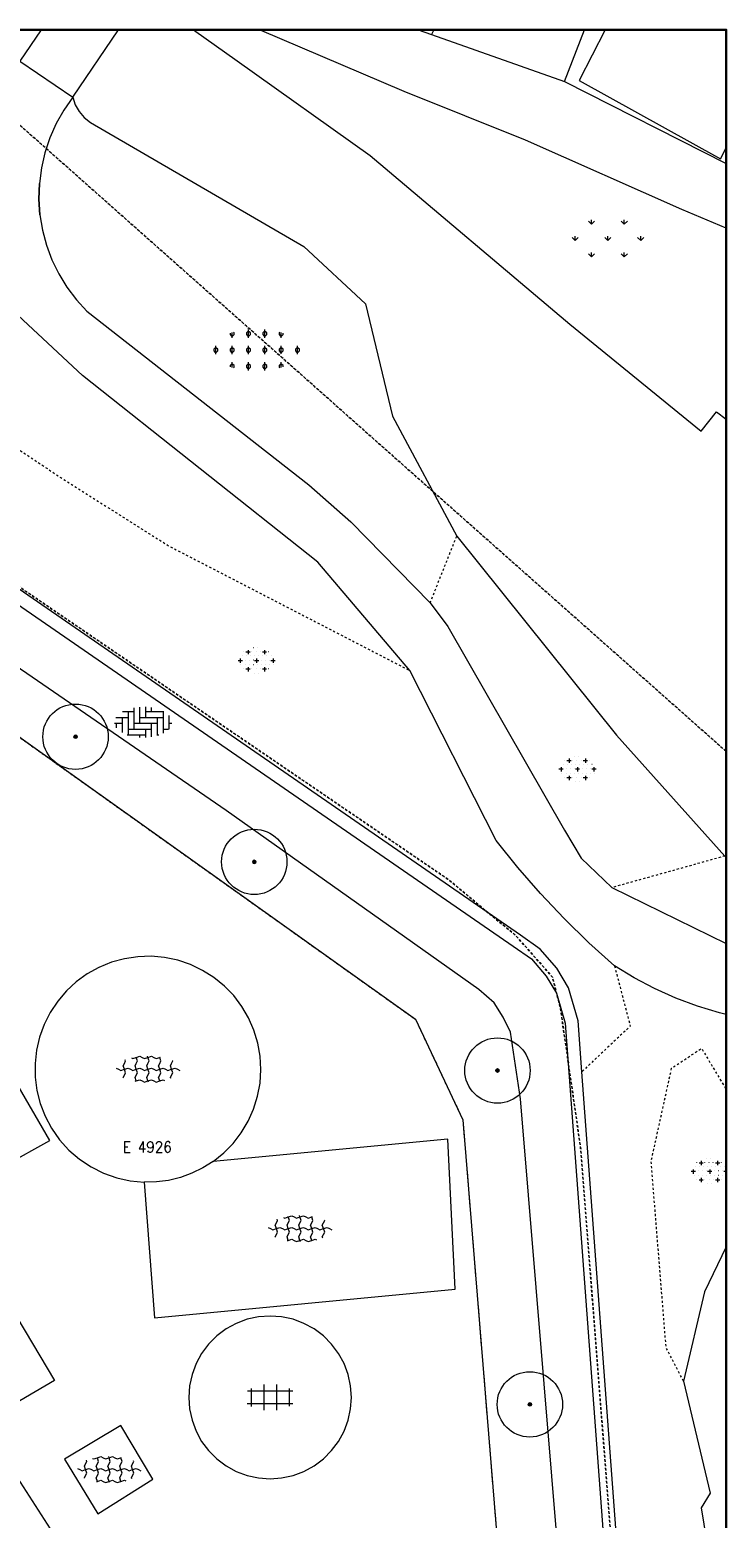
# Model space of a CAD drawing. Header units: metres. Extents: x 148648 to 148948, y 523974 to 524405.
# Tile 24 of 24: x 148916 to 148948, y 524336 to 524405. Entities that reach past the tile are written whole.
import ezdxf

# ---------------------------------------------------------------- set-up
doc = ezdxf.new("R2010")
doc.units = ezdxf.units.M
doc.header["$LTSCALE"] = 0.001
doc.header["$MEASUREMENT"] = 0
doc.linetypes.add('DGN Style 2', pattern=[9.752608, 5.851565, -3.901043])
for name, color, linetype, lineweight in [('B-WE-GR-BEPLANTING_CULTUUR_BOSPLANTSOEN-GV', 96, 'Continuous', 0), ('B-WE-GR-BEPLANTING_CULTUUR_BOSPLANTSOEN-SV', 96, 'Continuous', 0), ('B-WE-GR-BOOM-S-1000', 102, 'Continuous', 0), ('B-WE-GR-GRAS-GV', 3, 'Continuous', 0), ('B-WE-GR-GRAS-SV', 3, 'Continuous', 0), ('B-WE-GW-WATERGANG_SLOOT-GV', 154, 'Continuous', 0), ('B-WE-IE-TERREINAFSCHEIDING_KUNSTMATIG_MUUR-GV', 20, 'Continuous', 0), ('B-WE-OG-TOPOGRAFIE_BEBOUWING_GEBOUW-GV', 1, 'Continuous', 13), ('B-WE-VH-ONVERHARD-GV', 55, 'DGN Style 2', 0), ('B-WE-VH-ONVERHARD-SV', 55, 'Continuous', 0), ('B-WE-VH-VERHARDING_BETONSTRAATSTEEN-GV', 7, 'Continuous', 0), ('B-WE-VH-VERHARDING_GESLOTEN-GV', 252, 'Continuous', 0), ('B-WE-VH-VERHARDING_GESLOTEN-SV', 252, 'Continuous', 0), ('B-WE-VH-VERHARDING_STRAATBAKSTEEN-GV', 252, 'Continuous', 0), ('B-WE-VH-VERHARDING_STRAATBAKSTEEN-SV', 252, 'Continuous', 0), ('B-WE-VH-VERHARDING_TEGEL-GV', 7, 'Continuous', 0), ('B-WE-VH-VERHARDING_TEGEL-SV', 252, 'Continuous', 0), ('B-WE-WH-KUNSTWERK_BRUG-GV', 20, 'Continuous', 0), ('BRK_NUMMER_274', 7, 'Continuous', 0), ('kader_binnenrand', 7, 'Continuous', 30), ('plangrens de Moestuin', 6, 'Continuous', 30)]:
    doc.layers.add(name, color=color, linetype=linetype, lineweight=lineweight)
doc.styles.add('Style-STANDARD', font='STANDARD.shx')

# ---------------------------------------------------------------- blocks, each defined once
blk = doc.blocks.new('*U3')
at = {"layer": 'B-WE-GR-BOOM-S-1000', "ltscale": 0.1}
h = blk.add_hatch(color=102, dxfattribs=at)
edge = h.paths.add_edge_path()
edge.add_arc((0, 0), 0.15, 0, 360)
at = {"layer": 'B-WE-GR-BOOM-S-1000', "ltscale": 0.1, "flags": 128}
blk.add_lwpolyline([(0.15, 0, 1), (-0.15, 0, 1)], format="xyb", close=True, dxfattribs=at)
blk = doc.blocks.new('IMGeo-Boom')
at = {"layer": 'B-WE-GR-BOOM-S-1000'}
blk.add_circle((0, 0), 0.3, dxfattribs=at)
at = {"layer": 'B-WE-GR-BOOM-S-1000', "ltscale": 0.1}
blk.add_circle((0, 0), 0.015, dxfattribs=at)
at = {"layer": 'B-WE-GR-BOOM-S-1000', "ltscale": 0.1, "xscale": 0.1, "yscale": 0.1, "zscale": 0.1}
blk.add_blockref('*U3', (0, 0), dxfattribs=at)
blk = doc.blocks.new('IMGeo-Gras')
at = {"layer": 'B-WE-GR-GRAS-SV', "ltscale": 0.1}
for p, q in [((-0.0753, 0.0653), (-0.0892, 0.0792)), ((-0.0753, 0.0653), (-0.0753, 0.0853)), ((-0.0753, 0.0653), (-0.0612, 0.0794)), ((0.0753, 0.0653), (0.0612, 0.0794)), ((0.0753, 0.0653), (0.0753, 0.0853)), ((0.0753, 0.0653), (0.0894, 0.0794)), ((-0.1506, -0.01), (-0.1647, 0.0041)), ((-0.1506, -0.01), (-0.1506, 0.01)), ((-0.1506, -0.01), (-0.1365, 0.0041)), ((0, -0.01), (-0.0141, 0.0041)), ((0, -0.01), (0, 0.01)), ((0, -0.01), (0.0141, 0.0041)), ((0.1506, -0.01), (0.1365, 0.0041)), ((0.1506, -0.01), (0.1506, 0.01)), ((0.1506, -0.01), (0.1647, 0.0041)), ((-0.0753, -0.0853), (-0.0753, -0.0653)), ((0.0753, -0.0853), (0.0753, -0.0653)), ((-0.0753, -0.0853), (-0.0894, -0.0712)), ((-0.0753, -0.0853), (-0.0612, -0.0712)), ((0.0753, -0.0853), (0.0612, -0.0712)), ((0.0753, -0.0853), (0.0894, -0.0712))]:
    blk.add_line(p, q, dxfattribs=at)
blk = doc.blocks.new('IMGeo-Bosplantsoen')
at = {"layer": 'B-WE-GR-BEPLANTING_CULTUUR_BOSPLANTSOEN-SV', "ltscale": 0.1}
for p, q in [((-0.1219, 0.077), (-0.1219, 0.0711)), ((-0.1219, 0.0711), (-0.1163, 0.0656)), ((-0.1125, 0.0563), (-0.1125, 0.0799)), ((-0.1087, 0.0656), (-0.1031, 0.0711)), ((-0.1031, 0.0788), (-0.1062, 0.0818)), ((-0.1031, 0.0711), (-0.1031, 0.0788)), ((-0.0413, 0.0843), (-0.0469, 0.0788)), ((-0.0469, 0.0788), (-0.0469, 0.0711)), ((-0.0469, 0.0711), (-0.0413, 0.0656)), ((-0.0337, 0.0843), (-0.0413, 0.0843)), ((-0.0375, 0.0563), (-0.0375, 0.0937)), ((-0.0281, 0.0788), (-0.0337, 0.0843)), ((-0.0337, 0.0656), (-0.0281, 0.0711)), ((-0.0281, 0.0711), (-0.0281, 0.0788)), ((0.0337, 0.0843), (0.0281, 0.0788)), ((0.0281, 0.0788), (0.0281, 0.0711)), ((0.0281, 0.0711), (0.0337, 0.0656)), ((0.0413, 0.0843), (0.0337, 0.0843)), ((0.0375, 0.0563), (0.0375, 0.0937)), ((0.0469, 0.0788), (0.0413, 0.0843)), ((0.0413, 0.0656), (0.0469, 0.0711)), ((0.0469, 0.0711), (0.0469, 0.0788)), ((0.1062, 0.0818), (0.1031, 0.0788)), ((0.1031, 0.0788), (0.1031, 0.0711)), ((0.1031, 0.0711), (0.1087, 0.0656)), ((0.1125, 0.0563), (0.1125, 0.0799)), ((0.1163, 0.0656), (0.1219, 0.0711)), ((0.1219, 0.0711), (0.1219, 0.077)), ((-0.1913, 0.0093), (-0.1969, 0.0038)), ((-0.1969, 0.0038), (-0.1969, -0.0039)), ((-0.1837, 0.0093), (-0.1913, 0.0093)), ((-0.1875, -0.0187), (-0.1875, 0.0187)), ((-0.1781, 0.0038), (-0.1837, 0.0093)), ((-0.1781, -0.0039), (-0.1781, 0.0038)), ((-0.1163, 0.0093), (-0.1219, 0.0038)), ((-0.1219, 0.0038), (-0.1219, -0.0039)), ((-0.1163, 0.0656), (-0.1087, 0.0656)), ((-0.1087, 0.0093), (-0.1163, 0.0093)), ((-0.1125, -0.0187), (-0.1125, 0.0187)), ((-0.1031, 0.0038), (-0.1087, 0.0093)), ((-0.1031, -0.0039), (-0.1031, 0.0038)), ((-0.0413, 0.0093), (-0.0469, 0.0038)), ((-0.0469, 0.0038), (-0.0469, -0.0039)), ((-0.0413, 0.0656), (-0.0337, 0.0656)), ((-0.0337, 0.0093), (-0.0413, 0.0093)), ((-0.0375, -0.0187), (-0.0375, 0.0187)), ((-0.0281, 0.0038), (-0.0337, 0.0093)), ((-0.0281, -0.0039), (-0.0281, 0.0038)), ((0.0337, 0.0093), (0.0281, 0.0038)), ((0.0281, 0.0038), (0.0281, -0.0039)), ((0.0337, 0.0656), (0.0413, 0.0656)), ((0.0413, 0.0093), (0.0337, 0.0093)), ((0.0375, -0.0187), (0.0375, 0.0187)), ((0.0469, 0.0038), (0.0413, 0.0093)), ((0.0469, -0.0039), (0.0469, 0.0038)), ((0.1087, 0.0093), (0.1031, 0.0038)), ((0.1031, 0.0038), (0.1031, -0.0039)), ((0.1087, 0.0656), (0.1163, 0.0656)), ((0.1163, 0.0093), (0.1087, 0.0093)), ((0.1125, -0.0177), (0.1125, 0.0187)), ((0.1219, 0.0038), (0.1163, 0.0093)), ((0.1219, -0.0039), (0.1219, 0.0038)), ((0.1837, 0.0093), (0.1781, 0.0038)), ((0.1781, 0.0038), (0.1781, -0.0039)), ((0.1913, 0.0093), (0.1837, 0.0093)), ((0.1875, -0.0187), (0.1875, 0.0187)), ((0.1969, 0.0038), (0.1913, 0.0093)), ((0.1969, -0.0039), (0.1969, 0.0038)), ((-0.1969, -0.0039), (-0.1913, -0.0094)), ((-0.1913, -0.0094), (-0.1837, -0.0094)), ((-0.1837, -0.0094), (-0.1781, -0.0039)), ((-0.1219, -0.0039), (-0.1163, -0.0094)), ((-0.1163, -0.0657), (-0.1219, -0.0712)), ((-0.1163, -0.0094), (-0.1087, -0.0094)), ((-0.1087, -0.0657), (-0.1163, -0.0657)), ((-0.1125, -0.0801), (-0.1125, -0.0563)), ((-0.1087, -0.0094), (-0.1031, -0.0039)), ((-0.1031, -0.0712), (-0.1087, -0.0657)), ((-0.0469, -0.0039), (-0.0413, -0.0094)), ((-0.0413, -0.0657), (-0.0469, -0.0712)), ((-0.0413, -0.0094), (-0.0337, -0.0094)), ((-0.0337, -0.0657), (-0.0413, -0.0657)), ((-0.0375, -0.0937), (-0.0375, -0.0563)), ((-0.0337, -0.0094), (-0.0281, -0.0039)), ((-0.0281, -0.0712), (-0.0337, -0.0657)), ((0.0281, -0.0039), (0.0337, -0.0094)), ((0.0337, -0.0657), (0.0281, -0.0712)), ((0.0337, -0.0094), (0.0413, -0.0094)), ((0.0413, -0.0657), (0.0337, -0.0657)), ((0.0375, -0.0937), (0.0375, -0.0563)), ((0.0413, -0.0094), (0.0469, -0.0039)), ((0.0469, -0.0712), (0.0413, -0.0657)), ((0.1031, -0.0039), (0.1087, -0.0094)), ((0.1087, -0.0657), (0.1031, -0.0712)), ((0.1087, -0.0094), (0.1163, -0.0094)), ((0.1163, -0.0657), (0.1087, -0.0657)), ((0.1125, -0.0801), (0.1125, -0.0563)), ((0.1163, -0.0094), (0.1219, -0.0039)), ((0.1219, -0.0712), (0.1163, -0.0657)), ((0.1781, -0.0039), (0.1837, -0.0094)), ((0.1837, -0.0094), (0.1913, -0.0094)), ((0.1913, -0.0094), (0.1969, -0.0039)), ((-0.1219, -0.0712), (-0.1219, -0.0771)), ((-0.1062, -0.0819), (-0.1031, -0.0789)), ((-0.1031, -0.0789), (-0.1031, -0.0712)), ((-0.0469, -0.0712), (-0.0469, -0.0789)), ((-0.0469, -0.0789), (-0.0413, -0.0844)), ((-0.0413, -0.0844), (-0.0337, -0.0844)), ((-0.0337, -0.0844), (-0.0281, -0.0789)), ((-0.0281, -0.0789), (-0.0281, -0.0712)), ((0.0281, -0.0712), (0.0281, -0.0789)), ((0.0281, -0.0789), (0.0337, -0.0844)), ((0.0337, -0.0844), (0.0413, -0.0844)), ((0.0413, -0.0844), (0.0469, -0.0789)), ((0.0469, -0.0789), (0.0469, -0.0712)), ((0.1031, -0.0712), (0.1031, -0.0789)), ((0.1031, -0.0789), (0.1062, -0.0819)), ((0.1219, -0.0771), (0.1219, -0.0712))]:
    blk.add_line(p, q, dxfattribs=at)
blk = doc.blocks.new('IMGeo-Onverhard')
at = {"layer": 'B-WE-VH-ONVERHARD-SV'}
for p, q in [((-0.109, 0), (-0.142, 0)), ((-0.126, 0.016), (-0.126, 0)), ((-0.126, 0), (-0.126, -0.016)), ((-0.12, 0.005), (-0.12, 0.005)), ((-0.12, 0.005), (-0.12, 0.005)), ((-0.109, 0.037), (-0.109, 0.037)), ((-0.109, 0.037), (-0.109, 0.037)), ((-0.109, 0), (-0.109, 0)), ((-0.109, 0), (-0.109, 0)), ((-0.099, 0.068), (-0.099, 0.068)), ((-0.099, 0.068), (-0.099, 0.068)), ((-0.088, 0.005), (-0.088, 0.005)), ((-0.088, 0.005), (-0.088, 0.005)), ((-0.049, 0.065), (-0.082, 0.065)), ((-0.078, 0.037), (-0.078, 0.037)), ((-0.078, 0.037), (-0.078, 0.037)), ((-0.067, 0.068), (-0.067, 0.068)), ((-0.067, 0.068), (-0.067, 0.068)), ((-0.065, 0.082), (-0.065, 0.049)), ((-0.057, 0.005), (-0.057, 0.005)), ((-0.057, 0.005), (-0.057, 0.005)), ((-0.046, 0.037), (-0.046, 0.037)), ((-0.046, 0.037), (-0.046, 0.037)), ((-0.036, 0.068), (-0.036, 0.068)), ((-0.036, 0.068), (-0.036, 0.068)), ((-0.025, 0.099), (-0.026, 0.099)), ((-0.025, 0.005), (-0.026, 0.005)), ((-0.025, 0.099), (-0.025, 0.099)), ((-0.025, 0.005), (-0.025, 0.005)), ((0.016, 0), (-0.016, 0)), ((-0.015, 0.037), (-0.015, 0.037)), ((-0.015, 0.037), (-0.015, 0.037)), ((-0.005, 0.068), (-0.005, 0.068)), ((-0.004, 0.068), (-0.005, 0.068)), ((0, 0.016), (0, 0)), ((0, 0), (0, -0.016)), ((0.006, 0.099), (0.006, 0.099)), ((0.006, 0.099), (0.006, 0.099)), ((0.006, 0.005), (0.006, 0.005)), ((0.006, 0.005), (0.006, 0.005)), ((0.016, 0.037), (0.016, 0.037)), ((0.016, 0.037), (0.016, 0.037)), ((0.016, 0), (0.016, 0)), ((0.016, 0), (0.016, 0)), ((0.027, 0.068), (0.027, 0.068)), ((0.027, 0.068), (0.027, 0.068)), ((0.037, 0.005), (0.037, 0.005)), ((0.037, 0.005), (0.037, 0.005)), ((0.076, 0.065), (0.044, 0.065)), ((0.048, 0.037), (0.048, 0.037)), ((0.048, 0.037), (0.048, 0.037)), ((0.058, 0.068), (0.058, 0.068)), ((0.058, 0.068), (0.058, 0.068)), ((0.06, 0.082), (0.06, 0.049)), ((0.069, 0.005), (0.069, 0.005)), ((0.069, 0.005), (0.069, 0.005)), ((0.079, 0.037), (0.079, 0.037)), ((0.079, 0.037), (0.079, 0.037)), ((0.09, 0.068), (0.089, 0.068)), ((0.09, 0.068), (0.09, 0.068)), ((0.1, 0.005), (0.1, 0.005)), ((0.1, 0.005), (0.1, 0.005)), ((0.142, 0), (0.109, 0)), ((0.11, 0.037), (0.11, 0.037)), ((0.111, 0.037), (0.11, 0.037)), ((0.126, 0.016), (0.126, 0)), ((0.126, 0), (0.126, -0.016)), ((0.131, 0.005), (0.131, 0.005)), ((0.131, 0.005), (0.131, 0.005)), ((0.142, 0), (0.142, 0)), ((0.142, 0), (0.142, 0)), ((-0.12, -0.031), (-0.12, -0.031)), ((-0.12, -0.031), (-0.12, -0.031)), ((-0.099, -0.063), (-0.099, -0.063)), ((-0.099, -0.063), (-0.099, -0.063)), ((-0.088, -0.031), (-0.088, -0.031)), ((-0.088, -0.031), (-0.088, -0.031)), ((-0.049, -0.065), (-0.082, -0.065)), ((-0.067, -0.063), (-0.067, -0.063)), ((-0.067, -0.063), (-0.067, -0.063)), ((-0.065, -0.049), (-0.065, -0.082)), ((-0.057, -0.031), (-0.057, -0.031)), ((-0.057, -0.031), (-0.057, -0.031)), ((-0.036, -0.063), (-0.036, -0.063)), ((-0.036, -0.063), (-0.036, -0.063)), ((-0.025, -0.031), (-0.026, -0.031)), ((-0.025, -0.031), (-0.025, -0.031)), ((-0.015, -0.094), (-0.015, -0.094)), ((-0.015, -0.094), (-0.015, -0.094)), ((-0.005, -0.063), (-0.005, -0.063)), ((-0.004, -0.063), (-0.005, -0.063)), ((0.006, -0.031), (0.006, -0.031)), ((0.006, -0.031), (0.006, -0.031)), ((0.016, -0.094), (0.016, -0.094)), ((0.016, -0.094), (0.016, -0.094)), ((0.027, -0.063), (0.027, -0.063)), ((0.027, -0.063), (0.027, -0.063)), ((0.037, -0.031), (0.037, -0.031)), ((0.037, -0.031), (0.037, -0.031)), ((0.076, -0.065), (0.044, -0.065)), ((0.058, -0.063), (0.058, -0.063)), ((0.058, -0.063), (0.058, -0.063)), ((0.06, -0.049), (0.06, -0.082)), ((0.069, -0.031), (0.069, -0.031)), ((0.069, -0.031), (0.069, -0.031)), ((0.09, -0.063), (0.089, -0.063)), ((0.09, -0.063), (0.09, -0.063)), ((0.1, -0.031), (0.1, -0.031)), ((0.1, -0.031), (0.1, -0.031)), ((0.131, -0.031), (0.131, -0.031)), ((0.131, -0.031), (0.131, -0.031))]:
    blk.add_line(p, q, dxfattribs=at)
blk = doc.blocks.new('IMGeo-Kunststof')
at = {"layer": 'B-WE-VH-VERHARDING_GESLOTEN-SV'}
for p, q in [((-0.243, 0.009), (-0.225, 0)), ((-0.225, 0), (-0.207, -0.009)), ((-0.207, -0.009), (-0.18, 0)), ((-0.189, 0.027), (-0.18, 0.045)), ((-0.18, 0), (-0.189, 0.027)), ((-0.18, 0.045), (-0.171, 0.063)), ((-0.18, 0), (-0.153, 0.009)), ((-0.171, -0.027), (-0.18, 0)), ((-0.171, 0.063), (-0.174, 0.072)), ((-0.153, 0.009), (-0.135, 0)), ((-0.135, 0), (-0.117, -0.009)), ((-0.127, 0.086), (-0.117, 0.081)), ((-0.117, 0.081), (-0.09, 0.09)), ((-0.117, -0.009), (-0.09, 0)), ((-0.099, 0.027), (-0.09, 0.045)), ((-0.09, 0), (-0.099, 0.027)), ((-0.09, 0.09), (-0.091, 0.093)), ((-0.09, 0.09), (-0.063, 0.099)), ((-0.081, 0.063), (-0.09, 0.09)), ((-0.09, 0.045), (-0.081, 0.063)), ((-0.09, 0), (-0.063, 0.009)), ((-0.081, -0.027), (-0.09, 0)), ((-0.063, 0.099), (-0.045, 0.09)), ((-0.063, 0.009), (-0.045, 0)), ((-0.045, 0.09), (-0.027, 0.081)), ((-0.045, 0), (-0.027, -0.009)), ((-0.027, 0.081), (0, 0.09)), ((-0.027, -0.009), (0, 0)), ((-0.009, 0.027), (0, 0.045)), ((0, 0), (-0.009, 0.027)), ((0, 0.09), (-0.003, 0.1)), ((0, 0.09), (0.027, 0.099)), ((0.009, 0.063), (0, 0.09)), ((0, 0.045), (0.009, 0.063)), ((0, 0), (0.027, 0.009)), ((0.009, -0.027), (0, 0)), ((0.027, 0.099), (0.045, 0.09)), ((0.027, 0.009), (0.045, 0)), ((0.045, 0.09), (0.063, 0.081)), ((0.045, 0), (0.063, -0.009)), ((0.063, 0.081), (0.09, 0.09)), ((0.063, -0.009), (0.09, 0)), ((0.081, 0.027), (0.09, 0.045)), ((0.09, 0), (0.081, 0.027)), ((0.09, 0.09), (0.089, 0.093)), ((0.09, 0.09), (0.096, 0.092)), ((0.099, 0.063), (0.09, 0.09)), ((0.09, 0.045), (0.099, 0.063)), ((0.09, 0), (0.117, 0.009)), ((0.099, -0.027), (0.09, 0)), ((0.117, 0.009), (0.135, 0)), ((0.135, 0), (0.153, -0.009)), ((0.153, -0.009), (0.18, 0)), ((0.171, 0.027), (0.18, 0.045)), ((0.18, 0), (0.171, 0.027)), ((0.18, 0.045), (0.189, 0.063)), ((0.18, 0), (0.207, 0.009)), ((0.189, -0.027), (0.18, 0)), ((0.189, 0.063), (0.188, 0.066)), ((0.207, 0.009), (0.225, 0)), ((0.225, 0), (0.243, -0.009)), ((-0.189, -0.063), (-0.18, -0.045)), ((-0.188, -0.066), (-0.189, -0.063)), ((-0.18, -0.045), (-0.171, -0.027)), ((-0.099, -0.063), (-0.09, -0.045)), ((-0.09, -0.09), (-0.099, -0.063)), ((-0.097, -0.092), (-0.09, -0.09)), ((-0.09, -0.045), (-0.081, -0.027)), ((-0.09, -0.09), (-0.063, -0.081)), ((-0.089, -0.093), (-0.09, -0.09)), ((-0.063, -0.081), (-0.045, -0.09)), ((-0.045, -0.09), (-0.027, -0.099)), ((-0.027, -0.099), (0, -0.09)), ((-0.009, -0.063), (0, -0.045)), ((0, -0.09), (-0.009, -0.063)), ((0, -0.045), (0.009, -0.027)), ((0, -0.09), (0.027, -0.081)), ((0.003, -0.1), (0, -0.09)), ((0.027, -0.081), (0.045, -0.09)), ((0.045, -0.09), (0.063, -0.099)), ((0.063, -0.099), (0.09, -0.09)), ((0.081, -0.063), (0.09, -0.045)), ((0.09, -0.09), (0.081, -0.063)), ((0.09, -0.045), (0.099, -0.027)), ((0.09, -0.09), (0.117, -0.081)), ((0.091, -0.093), (0.09, -0.09)), ((0.117, -0.081), (0.127, -0.086)), ((0.171, -0.063), (0.18, -0.045)), ((0.174, -0.072), (0.171, -0.063)), ((0.18, -0.045), (0.189, -0.027))]:
    blk.add_line(p, q, dxfattribs=at)
blk = doc.blocks.new('IMGeo-Tegels')
at = {"layer": 'B-WE-VH-VERHARDING_TEGEL-SV'}
for p, q in [((-0.173, 0.05), (0.173, 0.05)), ((-0.145, 0.069), (-0.145, -0.069)), ((-0.048, 0.098), (-0.048, -0.098)), ((0.05, 0.098), (0.05, -0.098)), ((0.147, 0.068), (0.147, -0.068)), ((-0.175, -0.048), (0.175, -0.048))]:
    blk.add_line(p, q, dxfattribs=at)
blk = doc.blocks.new('IMGeo-Klinkers')
at = {"layer": 'B-WE-VH-VERHARDING_STRAATBAKSTEEN-SV'}
for p, q in [((-0.026, 0.116), (-0.026, -0.008)), ((0.019, 0.117), (0.019, 0.037)), ((-0.209, 0.037), (-0.115, 0.037)), ((-0.16, 0.037), (-0.16, -0.08)), ((-0.158, 0.081), (-0.071, 0.081)), ((-0.115, 0.081), (-0.115, -0.097)), ((-0.071, 0.111), (-0.071, -0.053)), ((-0.026, 0.037), (0.153, 0.037)), ((0.019, 0.081), (0.158, 0.081)), ((0.063, 0.112), (0.063, 0.081)), ((0.108, 0.037), (0.108, -0.102)), ((0.153, 0.081), (0.153, -0.084)), ((0.198, 0.052), (0.198, -0.053)), ((-0.219, -0.008), (-0.16, -0.008)), ((-0.205, -0.008), (-0.205, -0.043)), ((-0.122, -0.097), (0.019, -0.097)), ((-0.115, -0.053), (0.063, -0.053)), ((-0.071, -0.008), (0.108, -0.008)), ((-0.026, -0.097), (-0.026, -0.116)), ((0.019, -0.053), (0.019, -0.117)), ((0.063, -0.008), (0.063, -0.112)), ((0.108, -0.097), (0.122, -0.097)), ((0.153, -0.053), (0.196, -0.053)), ((0.198, -0.008), (0.219, -0.008))]:
    blk.add_line(p, q, dxfattribs=at)

msp = doc.modelspace()

# ---------------------------------------------------------------- linework, layer by layer
at = {"layer": 'B-WE-GR-BEPLANTING_CULTUUR_BOSPLANTSOEN-GV', "flags": 128}
msp.add_lwpolyline([(148916.249, 524397.675), (148916.227, 524396.957), (148916.274, 524396.24)], dxfattribs=at)
at = {"layer": 'B-WE-GR-GRAS-GV', "flags": 128}
for points in [[(148883.839, 524387.339), (148889.25, 524390.832), (148933.52, 524359.291), (148935.695, 524354.677), (148939.349, 524309.916)], [(148925.839, 524354.609), (148926.09, 524355.171), (148926.272, 524355.76), (148926.384, 524356.365)]]:
    msp.add_lwpolyline(points, dxfattribs=at)
at = {"layer": 'B-WE-GW-WATERGANG_SLOOT-GV'}
msp.add_line((148947.729, 524366.788), (148947.79, 524366.754), dxfattribs=at)
at = {"layer": 'B-WE-GW-WATERGANG_SLOOT-GV', "flags": 128}
for points in [[(148923.323, 524404.733), (148925.338, 524403.304), (148931.437, 524398.965), (148940.609, 524391.211), (148946.632, 524386.307), (148947.347, 524387.193), (148947.79, 524386.854)], [(148917.791, 524401.635), (148917.901, 524401.291), (148918.077, 524400.975), (148918.313, 524400.701), (148918.598, 524400.479), (148928.393, 524394.787), (148931.225, 524392.142), (148932.464, 524386.987), (148935.417, 524381.485)], [(148935.417, 524381.485), (148942.754, 524372.345), (148947.729, 524366.788)], [(148947.79, 524348.839), (148946.791, 524346.769), (148945.835, 524342.676)], [(148945.835, 524342.676), (148947.059, 524337.53), (148946.638, 524336.86), (148947.79, 524329.83)]]:
    msp.add_lwpolyline(points, dxfattribs=at)
at = {"layer": 'B-WE-IE-TERREINAFSCHEIDING_KUNSTMATIG_MUUR-GV', "flags": 128}
for points in [[(148893.957, 524393.033), (148938, 524362.653), (148938.843, 524362.061), (148939.525, 524361.28), (148939.993, 524360.49), (148940.392, 524359.119), (148942.229, 524334.434), (148945.394, 524294.958), (148947.704, 524269.087), (148947.79, 524267.951)], [(148941.16, 524356.884), (148940.986, 524359.226), (148940.548, 524360.73), (148940.013, 524361.633), (148939.247, 524362.51), (148938.339, 524363.149), (148897.223, 524391.515)], [(148947.79, 524274.871), (148945.992, 524295.009), (148942.827, 524334.48), (148941.16, 524356.884)]]:
    msp.add_lwpolyline(points, dxfattribs=at)
at = {"layer": 'B-WE-OG-TOPOGRAFIE_BEBOUWING_GEBOUW-GV'}
for p, q in [((148934.364, 524404.733), (148934.262, 524404.513)), ((148940.365, 524402.353), (148941.28, 524404.733)), ((148947.522, 524398.81), (148947.79, 524399.308))]:
    msp.add_line(p, q, dxfattribs=at)
at = {"layer": 'B-WE-OG-TOPOGRAFIE_BEBOUWING_GEBOUW-GV', "flags": 128}
for points in [[(148932.971, 524404.733), (148932.98, 524404.729), (148932.982, 524404.733)], [(148934.262, 524404.513), (148940.365, 524402.353)], [(148942.232, 524404.733), (148941.036, 524402.408), (148947.522, 524398.81)]]:
    msp.add_lwpolyline(points, dxfattribs=at)
at = {"layer": 'B-WE-VH-ONVERHARD-GV', "flags": 128}
for points in [[(148897.223, 524391.515), (148900.745, 524393.806), (148904.179, 524394.631), (148906.365, 524391.581), (148911.184, 524388.217), (148917.23, 524384.168), (148922.175, 524381.04), (148933.269, 524375.304)], [(148934.193, 524378.414), (148935.417, 524381.485)], [(148947.729, 524366.788), (148942.535, 524365.34)], [(148942.659, 524361.748), (148943.386, 524358.974), (148941.16, 524356.884)], [(148945.835, 524342.676), (148945.031, 524344.206), (148944.343, 524352.757), (148945.28, 524357.042), (148946.657, 524357.96), (148947.79, 524356.062)]]:
    msp.add_lwpolyline(points, dxfattribs=at)
at = {"layer": 'B-WE-VH-ONVERHARD-SV'}
for p, q in [((148946.375, 524352.3), (148946.179, 524352.3)), ((148946.277, 524352.398), (148946.277, 524352.3)), ((148946.277, 524352.3), (148946.277, 524352.202)), ((148946.313, 524352.331), (148946.312, 524352.331)), ((148946.313, 524352.331), (148946.313, 524352.332)), ((148946.375, 524352.519), (148946.375, 524352.52)), ((148946.375, 524352.519), (148946.375, 524352.519)), ((148946.376, 524352.3), (148946.375, 524352.3)), ((148946.376, 524352.3), (148946.376, 524352.3)), ((148946.438, 524352.707), (148946.438, 524352.708)), ((148946.439, 524352.708), (148946.438, 524352.708)), ((148946.501, 524352.331), (148946.501, 524352.332)), ((148946.501, 524352.331), (148946.501, 524352.331)), ((148946.736, 524352.692), (148946.54, 524352.692)), ((148946.564, 524352.519), (148946.563, 524352.519)), ((148946.564, 524352.519), (148946.564, 524352.52)), ((148946.627, 524352.708), (148946.626, 524352.708)), ((148946.627, 524352.707), (148946.627, 524352.708)), ((148946.638, 524352.79), (148946.638, 524352.594)), ((148946.689, 524352.331), (148946.689, 524352.332)), ((148946.69, 524352.331), (148946.689, 524352.331)), ((148946.752, 524352.519), (148946.752, 524352.52)), ((148946.752, 524352.519), (148946.752, 524352.519)), ((148946.815, 524352.708), (148946.814, 524352.708)), ((148946.815, 524352.707), (148946.815, 524352.708)), ((148946.878, 524352.896), (148946.877, 524352.896)), ((148946.878, 524352.331), (148946.877, 524352.331)), ((148946.878, 524352.896), (148946.878, 524352.896)), ((148946.878, 524352.331), (148946.878, 524352.332)), ((148947.129, 524352.3), (148946.932, 524352.3)), ((148946.94, 524352.519), (148946.94, 524352.52)), ((148946.941, 524352.519), (148946.94, 524352.519)), ((148947.003, 524352.707), (148947.003, 524352.708)), ((148947.004, 524352.708), (148947.003, 524352.708)), ((148947.03, 524352.398), (148947.03, 524352.3)), ((148947.03, 524352.3), (148947.03, 524352.202)), ((148947.066, 524352.896), (148947.065, 524352.896)), ((148947.066, 524352.331), (148947.065, 524352.331)), ((148947.066, 524352.896), (148947.066, 524352.896)), ((148947.066, 524352.331), (148947.066, 524352.332)), ((148947.128, 524352.519), (148947.128, 524352.52)), ((148947.129, 524352.519), (148947.128, 524352.519)), ((148947.129, 524352.3), (148947.129, 524352.3)), ((148947.129, 524352.3), (148947.129, 524352.3)), ((148947.191, 524352.707), (148947.191, 524352.708)), ((148947.192, 524352.708), (148947.191, 524352.708)), ((148947.254, 524352.331), (148947.254, 524352.332)), ((148947.255, 524352.331), (148947.254, 524352.331)), ((148947.489, 524352.692), (148947.293, 524352.692)), ((148947.317, 524352.519), (148947.316, 524352.519)), ((148947.317, 524352.519), (148947.317, 524352.52)), ((148947.38, 524352.708), (148947.379, 524352.708)), ((148947.38, 524352.707), (148947.38, 524352.708)), ((148947.391, 524352.79), (148947.391, 524352.594)), ((148947.442, 524352.331), (148947.442, 524352.332)), ((148947.443, 524352.331), (148947.442, 524352.331)), ((148947.505, 524352.519), (148947.505, 524352.52)), ((148947.506, 524352.519), (148947.505, 524352.519)), ((148947.568, 524352.708), (148947.567, 524352.708)), ((148947.568, 524352.707), (148947.568, 524352.708)), ((148947.631, 524352.331), (148947.63, 524352.331)), ((148947.631, 524352.331), (148947.631, 524352.332)), ((148947.79, 524352.3), (148947.686, 524352.3)), ((148947.693, 524352.519), (148947.693, 524352.52)), ((148947.694, 524352.519), (148947.693, 524352.519)), ((148947.784, 524352.398), (148947.784, 524352.3)), ((148947.784, 524352.3), (148947.784, 524352.202)), ((148946.313, 524352.112), (148946.312, 524352.112)), ((148946.313, 524352.111), (148946.313, 524352.112)), ((148946.438, 524351.923), (148946.438, 524351.924)), ((148946.439, 524351.923), (148946.438, 524351.923)), ((148946.501, 524352.111), (148946.501, 524352.112)), ((148946.501, 524352.112), (148946.501, 524352.112)), ((148946.736, 524351.908), (148946.54, 524351.908)), ((148946.627, 524351.923), (148946.626, 524351.923)), ((148946.627, 524351.923), (148946.627, 524351.924)), ((148946.638, 524352.006), (148946.638, 524351.81)), ((148946.689, 524352.111), (148946.689, 524352.112)), ((148946.69, 524352.112), (148946.689, 524352.112)), ((148946.815, 524351.923), (148946.814, 524351.923)), ((148946.815, 524351.923), (148946.815, 524351.924)), ((148946.878, 524352.112), (148946.877, 524352.112)), ((148946.878, 524352.111), (148946.878, 524352.112)), ((148946.94, 524351.735), (148946.94, 524351.735)), ((148946.941, 524351.735), (148946.94, 524351.735)), ((148947.003, 524351.923), (148947.003, 524351.924)), ((148947.004, 524351.923), (148947.003, 524351.923)), ((148947.066, 524352.112), (148947.065, 524352.112)), ((148947.066, 524352.111), (148947.066, 524352.112)), ((148947.128, 524351.735), (148947.128, 524351.735)), ((148947.129, 524351.735), (148947.128, 524351.735)), ((148947.191, 524351.923), (148947.191, 524351.924)), ((148947.192, 524351.923), (148947.191, 524351.923)), ((148947.254, 524352.111), (148947.254, 524352.112)), ((148947.255, 524352.112), (148947.254, 524352.112)), ((148947.489, 524351.908), (148947.293, 524351.908)), ((148947.38, 524351.923), (148947.379, 524351.923)), ((148947.38, 524351.923), (148947.38, 524351.924)), ((148947.391, 524352.006), (148947.391, 524351.81)), ((148947.442, 524352.111), (148947.442, 524352.112)), ((148947.443, 524352.112), (148947.442, 524352.112)), ((148947.568, 524351.923), (148947.567, 524351.923)), ((148947.568, 524351.923), (148947.568, 524351.924)), ((148947.631, 524352.112), (148947.63, 524352.112)), ((148947.631, 524352.111), (148947.631, 524352.112))]:
    msp.add_line(p, q, dxfattribs=at)
at = {"layer": 'B-WE-VH-VERHARDING_BETONSTRAATSTEEN-GV'}
msp.add_line((148942.535, 524365.34), (148947.79, 524362.765), dxfattribs=at)
at = {"layer": 'B-WE-VH-VERHARDING_BETONSTRAATSTEEN-GV', "flags": 128}
for points in [[(148933.269, 524375.304), (148929.039, 524380.284), (148918.231, 524388.854), (148908.414, 524397.995), (148901.757, 524404.733)], [(148915.35, 524403.284), (148917.791, 524401.635)], [(148917.791, 524401.635), (148917.377, 524401.048), (148917.022, 524400.424), (148916.73, 524399.768), (148916.502, 524399.087), (148916.341, 524398.387), (148916.249, 524397.675)], [(148916.274, 524396.24), (148916.227, 524396.957), (148916.249, 524397.675)], [(148916.274, 524396.24), (148916.39, 524395.532), (148916.575, 524394.838), (148916.826, 524394.165), (148917.141, 524393.519), (148917.517, 524392.907), (148917.95, 524392.335), (148918.437, 524391.807), (148928.623, 524383.832), (148930.557, 524382.137), (148934.193, 524378.414)], [(148934.193, 524378.414), (148934.999, 524377.33), (148940.356, 524367.977), (148941.125, 524366.692), (148942.535, 524365.34)], [(148942.659, 524361.748), (148941.48, 524362.808), (148940.345, 524363.916), (148939.256, 524365.069), (148938.217, 524366.267), (148937.227, 524367.506), (148933.269, 524375.304)], [(148947.79, 524359.51), (148947.478, 524359.584), (148946.464, 524359.894), (148945.471, 524360.267), (148944.503, 524360.702), (148943.565, 524361.196), (148942.659, 524361.748)]]:
    msp.add_lwpolyline(points, dxfattribs=at)
at = {"layer": 'B-WE-VH-VERHARDING_GESLOTEN-GV', "flags": 128}
for points in [[(148926.384, 524356.365), (148926.422, 524356.98), (148926.388, 524357.595), (148926.281, 524358.202), (148926.103, 524358.791), (148925.856, 524359.356), (148925.544, 524359.887), (148925.172, 524360.377), (148924.744, 524360.82), (148924.266, 524361.209), (148923.746, 524361.538), (148923.19, 524361.804), (148922.605, 524362.002), (148922, 524362.13), (148921.384, 524362.184), (148920.766, 524362.165), (148920.155, 524362.073), (148919.559, 524361.908), (148918.987, 524361.674), (148918.447, 524361.374), (148917.947, 524361.011), (148917.493, 524360.592), (148917.092, 524360.121), (148916.75, 524359.606), (148916.472, 524359.054), (148916.261, 524358.473), (148916.121, 524357.871), (148916.053, 524357.257), (148916.059, 524356.639), (148916.138, 524356.026), (148916.29, 524355.427), (148916.512, 524354.85), (148916.812, 524354.285), (148917.18, 524353.761), (148917.609, 524353.287), (148918.094, 524352.868), (148918.626, 524352.513), (148919.198, 524352.226), (148919.801, 524352.012), (148920.426, 524351.873), (148921.063, 524351.813)], [(148903.394, 524360.263), (148904.825, 524358.052), (148907.504, 524359.786), (148909.264, 524356.938), (148908.706, 524356.527), (148916.947, 524342.702), (148914.461, 524341.257), (148910.646, 524347.757), (148907.967, 524346.172), (148906.376, 524348.703), (148909.127, 524350.345), (148906.181, 524355.47), (148905.315, 524355.074), (148904.273, 524356.71), (148902.192, 524355.483), (148900.482, 524358.315)], [(148911.485, 524358.189), (148914.696, 524352.594), (148916.732, 524353.731), (148913.466, 524359.327), (148911.485, 524358.189)], [(148925.839, 524354.609), (148926.09, 524355.171), (148926.272, 524355.76), (148926.384, 524356.365)], [(148924.236, 524352.767), (148924.716, 524353.153), (148925.148, 524353.592), (148925.524, 524354.08), (148925.839, 524354.609)], [(148921.063, 524351.813), (148921.542, 524345.578), (148935.341, 524346.899), (148935.01, 524353.781), (148924.236, 524352.767)], [(148924.236, 524352.767), (148923.761, 524352.466), (148923.257, 524352.219), (148922.728, 524352.028), (148922.182, 524351.896), (148921.625, 524351.824), (148921.063, 524351.813)], [(148917.411, 524339.091), (148918.934, 524336.587), (148921.465, 524338.174), (148919.998, 524340.641), (148917.411, 524339.091)]]:
    msp.add_lwpolyline(points, dxfattribs=at)
at = {"layer": 'B-WE-VH-VERHARDING_STRAATBAKSTEEN-GV'}
for p, q in [((148933.641, 524404.733), (148934.262, 524404.513)), ((148940.365, 524402.353), (148947.79, 524398.59))]:
    msp.add_line(p, q, dxfattribs=at)
at = {"layer": 'B-WE-VH-VERHARDING_STRAATBAKSTEEN-GV', "flags": 128}
for points in [[(148947.79, 524395.627), (148945.746, 524396.477), (148938.568, 524399.66), (148933.002, 524401.9), (148926.365, 524404.733)], [(148943.31, 524296.158), (148942.767, 524303.302), (148940.152, 524333.882), (148938.343, 524355.646), (148937.89, 524358.706), (148937.548, 524359.385), (148937.129, 524360.047), (148936.433, 524360.663), (148924.82, 524368.882), (148906.216, 524381.662), (148897.676, 524387.603), (148892.6, 524391.071)]]:
    msp.add_lwpolyline(points, dxfattribs=at)
at = {"layer": 'B-WE-VH-VERHARDING_TEGEL-GV', "flags": 128}
for points in [[(148930.58, 524341.93), (148930.542, 524342.462), (148930.429, 524342.983), (148930.242, 524343.482), (148929.987, 524343.95), (148929.667, 524344.377), (148929.291, 524344.753), (148928.864, 524345.073), (148928.396, 524345.328), (148927.897, 524345.515), (148927.376, 524345.628), (148926.844, 524345.666), (148926.312, 524345.628), (148925.791, 524345.515), (148925.292, 524345.328), (148924.824, 524345.073), (148924.397, 524344.753), (148924.021, 524344.377), (148923.701, 524343.95), (148923.446, 524343.482), (148923.259, 524342.983), (148923.146, 524342.462), (148923.108, 524341.93), (148923.146, 524341.398), (148923.259, 524340.877), (148923.446, 524340.378), (148923.701, 524339.91), (148924.021, 524339.483), (148924.397, 524339.107), (148924.824, 524338.787), (148925.292, 524338.532), (148925.791, 524338.345), (148926.312, 524338.232), (148926.844, 524338.194), (148927.376, 524338.232), (148927.897, 524338.345), (148928.396, 524338.532), (148928.864, 524338.787), (148929.291, 524339.107), (148929.667, 524339.483), (148929.987, 524339.91), (148930.242, 524340.378), (148930.429, 524340.877), (148930.542, 524341.398), (148930.58, 524341.93)], [(148913.918, 524337.38), (148913.481, 524338.036), (148914.815, 524338.898), (148916.741, 524335.899), (148915.455, 524335.071)]]:
    msp.add_lwpolyline(points, dxfattribs=at)
at = {"layer": 'B-WE-WH-KUNSTWERK_BRUG-GV', "flags": 128}
msp.add_lwpolyline([(148916.329, 524404.733), (148915.35, 524403.284), (148917.791, 524401.635), (148919.883, 524404.733)], dxfattribs=at)
at = {"layer": 'kader_binnenrand', "flags": 128}
msp.add_lwpolyline([(148947.79, 523974.233), (148947.79, 524404.733), (148647.79, 524404.733), (148647.79, 523974.233)], close=True, dxfattribs=at)
at = {"layer": 'plangrens de Moestuin', "linetype": 'DGN Style 2', "lineweight": 0, "flags": 128}
for points in [[(148947.79, 524115.208), (148947.79, 524267.519), (148945.703, 524294.314), (148941.101, 524353.409), (148940.177, 524359.792), (148939.809, 524361.231), (148938.129, 524363.133), (148935.011, 524365.723), (148898.841, 524390.398), (148886.183, 524399.139), (148878.182, 524404.733), (148861.099, 524404.733), (148866.093, 524401.223), (148881.759, 524390.007), (148884.557, 524388.004), (148889.25, 524390.832), (148933.52, 524359.291), (148935.695, 524354.677), (148940.489, 524295.943), (148936.051, 524293.281), (148938.111, 524266.845), (148939.595, 524247.795), (148941.128, 524245.3), (148939.545, 524244.369), (148943.697, 524191.288), (148943.752, 524181.259), (148942.959, 524170.512), (148942.405, 524163.132), (148942.665, 524158.726), (148942.185, 524152.444), (148934.752, 524105.502), (148932.949, 524105.689), (148931.562, 524098.293), (148930.334, 524091.94), (148929.414, 524087.239), (148928.433, 524082.246), (148927.507, 524077.255), (148926.679, 524072.651), (148925.667, 524067.595), (148924.783, 524063.006), (148923.608, 524056.822), (148925.411, 524056.415), (148935.771, 524054.106)], [(148910.417, 524404.733), (148915.36, 524400.349), (148947.79, 524371.587), (148947.79, 524404.733)], [(148947.79, 524371.587), (148915.36, 524400.349), (148910.021, 524392.642), (148907.909, 524392.777), (148905.174, 524392.577), (148902.54, 524391.966), (148899.966, 524390.974), (148898.841, 524390.398), (148935.011, 524365.723), (148938.129, 524363.133), (148939.809, 524361.231), (148940.177, 524359.792), (148941.101, 524353.409), (148945.703, 524294.314), (148947.79, 524267.519)]]:
    msp.add_lwpolyline(points, close=True, dxfattribs=at)

# ---------------------------------------------------------------- block references
at = {"layer": 'B-WE-GR-BEPLANTING_CULTUUR_BOSPLANTSOEN-SV', "xscale": 10, "yscale": 10, "zscale": 10}
msp.add_blockref('IMGeo-Bosplantsoen', (148926.224, 524390.025), dxfattribs=at)
at = {"layer": 'B-WE-GR-BOOM-S-1000', "xscale": 5, "yscale": 5, "zscale": 10}
for p in [(148917.91, 524372.27), (148926.12, 524366.52), (148937.286, 524356.94), (148938.773, 524341.609)]:
    msp.add_blockref('IMGeo-Boom', p, dxfattribs=at)
at = {"layer": 'B-WE-GR-GRAS-SV', "xscale": 10, "yscale": 10, "zscale": 10}
msp.add_blockref('IMGeo-Gras', (148942.357, 524395.157), dxfattribs=at)
at = {"layer": 'B-WE-VH-ONVERHARD-SV', "xscale": 6, "yscale": 6, "zscale": 10}
for p in [(148926.228, 524375.758), (148940.961, 524370.772)]:
    msp.add_blockref('IMGeo-Onverhard', p, dxfattribs=at)
at = {"layer": 'B-WE-VH-VERHARDING_GESLOTEN-SV', "xscale": 6, "yscale": 6, "zscale": 10}
for p in [(148921.238, 524356.999), (148928.217, 524349.679), (148919.452, 524338.614)]:
    msp.add_blockref('IMGeo-Kunststof', p, dxfattribs=at)
at = {"layer": 'B-WE-VH-VERHARDING_STRAATBAKSTEEN-SV', "xscale": 6, "yscale": 6, "zscale": 10}
msp.add_blockref('IMGeo-Klinkers', (148921.011, 524372.935), dxfattribs=at)
at = {"layer": 'B-WE-VH-VERHARDING_TEGEL-SV', "xscale": 6, "yscale": 6, "zscale": 10}
msp.add_blockref('IMGeo-Tegels', (148926.844, 524341.93), dxfattribs=at)

# ---------------------------------------------------------------- texts
at = {"layer": 'BRK_NUMMER_274', "color": 7, "linetype": 'Continuous', "lineweight": 0, "style": 'Style-STANDARD'}
msp.add_text('E 4926', height=0.5, dxfattribs=at).set_placement((148920.085, 524353.177))

doc.saveas('drawing.dxf')
